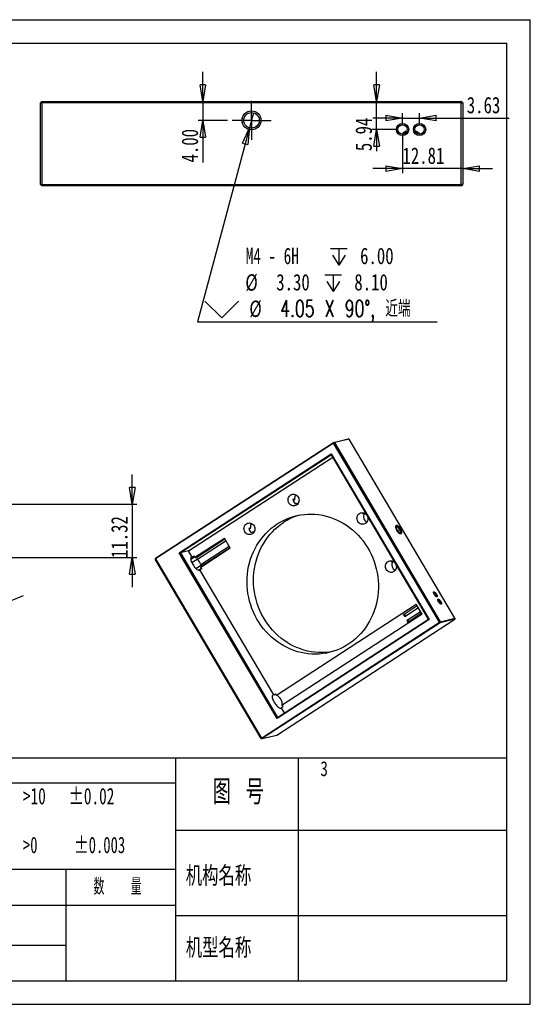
# Model space of a CAD drawing. Header units: millimetres. Extents: x 0 to 297, y 0 to 210.
# Tile 3 of 3: x 188 to 297, y 0 to 210. Entities that reach past the tile are written whole.
import ezdxf

# ---------------------------------------------------------------- set-up
doc = ezdxf.new("R2010")
doc.units = ezdxf.units.MM
doc.layers.add('图层0', color=7, linetype='Continuous', lineweight=25)
doc.styles.add('SLDTEXTSTYLE0', font='TXT', dxfattribs={"width": 0.666667, "bigfont": 'bigfont'})
doc.styles.add('SLDTEXTSTYLE1', font='TXT', dxfattribs={"width": 0.75, "bigfont": 'bigfont'})
doc.styles.add('SLDTEXTSTYLE10', font='TXT', dxfattribs={"width": 0.678571})
doc.styles.add('SLDTEXTSTYLE11', font='TXT', dxfattribs={"width": 0.696429, "bigfont": 'bigfont'})
doc.styles.add('SLDTEXTSTYLE3', font='TXT', dxfattribs={"width": 0.681818})
doc.styles.add('SLDTEXTSTYLE5', font='TXT', dxfattribs={"width": 0.653846})
doc.styles.add('SLDTEXTSTYLE6', font='TXT', dxfattribs={"width": 0.6, "bigfont": 'bigfont'})
doc.styles.add('SLDTEXTSTYLE9', font='TXT', dxfattribs={"width": 0.75})
doc.dimstyles.new('SLDDIMSTYLE2', dxfattribs={"dimtxt": 3.5, "dimasz": 3.556, "dimexe": 0, "dimexo": 0.0625, "dimgap": 0.875, "dimtad": 1, "dimrnd": 1e-09, "dimzin": 12, "dimdsep": 46, "dimtxsty": 'SLDTEXTSTYLE9', "dimblk1": 'CLOSED', "dimblk2": 'CLOSED', "dimsah": 1, "dimcen": 0.09, "dimadec": 0, "dimazin": 3, "dimtfac": 1, "dimtmove": 0, "dimatfit": 0, "dimldrblk": 'CLOSED', "dimfxl": 0, "dimfrac": 2, "dimtolj": 1, "dimtzin": 12, "dimarcsym": 0})
doc.dimstyles.new('SLDDIMSTYLE5', dxfattribs={"dimtxt": 3.5, "dimasz": 3.556, "dimexe": 0, "dimexo": 0.0625, "dimgap": 0.875, "dimtad": 1, "dimrnd": 1e-09, "dimzin": 4, "dimdsep": 46, "dimtxsty": 'SLDTEXTSTYLE9', "dimblk1": 'CLOSED', "dimblk2": 'CLOSED', "dimsah": 1, "dimcen": 0.09, "dimadec": 0, "dimazin": 1, "dimtfac": 1, "dimtmove": 0, "dimatfit": 0, "dimldrblk": 'CLOSED', "dimfxl": 0, "dimfrac": 2, "dimtolj": 1, "dimtzin": 12, "dimarcsym": 0})
doc.dimstyles.new('SLDDIMSTYLE6', dxfattribs={"dimtxt": 3.5, "dimasz": 3.556, "dimexe": 0, "dimexo": 0.0625, "dimgap": 0.875, "dimtad": 1, "dimrnd": 1e-09, "dimzin": 4, "dimdsep": 46, "dimtxsty": 'SLDTEXTSTYLE9', "dimblk1": 'NONE', "dimblk2": 'CLOSED', "dimsah": 1, "dimcen": 0, "dimadec": 0, "dimazin": 1, "dimtfac": 1, "dimtmove": 0, "dimatfit": 3, "dimldrblk": 'NONE', "dimfxl": 0, "dimfrac": 2, "dimtolj": 1, "dimtzin": 12, "dimarcsym": 0})
doc.dimstyles.new('SLDDIMSTYLE7', dxfattribs={"dimtxt": 3.5, "dimasz": 3.556, "dimexe": 0, "dimexo": 0.0625, "dimgap": 0.875, "dimtad": 0, "dimtih": 1, "dimtoh": 1, "dimdec": 6, "dimrnd": 1e-09, "dimzin": 12, "dimdsep": 46, "dimtxsty": 'SLDTEXTSTYLE9', "dimblk1": 'NONE', "dimblk2": 'CLOSED', "dimsah": 1, "dimcen": 0, "dimadec": 0, "dimazin": 3, "dimtfac": 1, "dimtmove": 0, "dimatfit": 3, "dimldrblk": 'NONE', "dimfxl": 0, "dimfrac": 2, "dimtolj": 1, "dimtzin": 12, "dimarcsym": 0})

# ---------------------------------------------------------------- blocks, each defined once
blk = doc.blocks.new('_Closed')
at = {"color": 0, "linetype": 'ByBlock', "lineweight": -2}
for p, q in [((-1, 0.166667), (0, 0)), ((-1, 0.166667), (-1, -0.166667)), ((0, 0), (-1, -0.166667)), ((0, 0), (-1, 0))]:
    blk.add_line(p, q, dxfattribs=at)
blk = doc.blocks.new('_D_4')
at = {"layer": '图层0'}
for p, q in [((212.18, 106.64), (212.18, 112.99)), ((171.13, 106.64), (213.18, 106.64)), ((212.18, 106.64), (212.18, 95.32)), ((175.13, 95.32), (213.18, 95.32)), ((212.18, 95.32), (212.18, 88.97))]:
    blk.add_line(p, q, dxfattribs=at)
at = {"layer": '图层0', "xscale": 3.556, "yscale": 3.556}
for p, rotation in [((212.18, 106.64, 9), 270.0000000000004), ((212.18, 95.32, 9), 90.0000000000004)]:
    blk.add_blockref('_Closed', p, dxfattribs=dict(at, rotation=rotation))
at = {"layer": '图层0', "insert": (207.67, 95.18), "char_height": 3.5, "attachment_point": 1, "rotation": 90, "style": 'SLDTEXTSTYLE9'}
blk.add_mtext('11.32', dxfattribs=at)
blk = doc.blocks.new('_D_20')
at = {"layer": '图层0'}
for p, q in [((227.21, 192.53), (227.21, 198.88)), ((227.21, 192.53), (227.21, 188.53)), ((232.44, 188.53), (226.21, 188.53)), ((227.21, 188.53), (227.21, 179.55))]:
    blk.add_line(p, q, dxfattribs=at)
at = {"layer": '图层0', "xscale": 3.556, "yscale": 3.556}
for p, rotation in [((227.21, 192.53, 3.66), 270.0000000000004), ((227.21, 188.53, 3.66), 90.0000000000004)]:
    blk.add_blockref('_Closed', p, dxfattribs=dict(at, rotation=rotation))
at = {"layer": '图层0', "insert": (222.69, 179.55), "char_height": 3.5, "attachment_point": 1, "rotation": 90, "style": 'SLDTEXTSTYLE9'}
blk.add_mtext('4.00', dxfattribs=at)
blk = doc.blocks.new('_D_21')
at = {"layer": '图层0'}
for p, q in [((264.24, 192.53), (264.24, 198.88)), ((264.24, 186.59), (264.24, 192.53)), ((268.78, 186.59), (263.24, 186.59)), ((264.24, 186.59), (264.24, 181.96))]:
    blk.add_line(p, q, dxfattribs=at)
at = {"layer": '图层0', "xscale": 3.556, "yscale": 3.556}
for p, rotation in [((264.24, 192.53, 3.66), 270.0000000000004), ((264.24, 186.59, 3.66), 90.0000000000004)]:
    blk.add_blockref('_Closed', p, dxfattribs=dict(at, rotation=rotation))
at = {"layer": '图层0', "insert": (259.73, 181.96), "char_height": 3.5, "attachment_point": 1, "rotation": 90, "style": 'SLDTEXTSTYLE9'}
blk.add_mtext('5.94', dxfattribs=at)
blk = doc.blocks.new('_D_22')
at = {"layer": '图层0'}
for p, q in [((269.78, 185.59), (269.78, 177.24)), ((269.78, 178.24), (263.43, 178.24)), ((282.59, 178.24), (269.78, 178.24)), ((282.59, 178.24), (288.94, 178.24))]:
    blk.add_line(p, q, dxfattribs=at)
at = {"layer": '图层0', "xscale": 3.556, "yscale": 3.556}
blk.add_blockref('_Closed', (269.78, 178.24, 3.66), dxfattribs=at)
at = {"layer": '图层0', "xscale": 3.556, "yscale": 3.556, "rotation": 180.0000000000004}
blk.add_blockref('_Closed', (282.59, 178.24, 3.66), dxfattribs=at)
at = {"layer": '图层0', "insert": (269.76, 182.75), "char_height": 3.5, "attachment_point": 1, "style": 'SLDTEXTSTYLE9'}
blk.add_mtext('12.81', dxfattribs=at)
blk = doc.blocks.new('_D_23')
at = {"layer": '图层0'}
for p, q in [((269.78, 189.03), (263.43, 189.03)), ((269.78, 187.59), (269.78, 190.03)), ((269.78, 189.03), (273.41, 189.03)), ((273.41, 187.59), (273.41, 190.03)), ((273.41, 189.03), (292.52, 189.03))]:
    blk.add_line(p, q, dxfattribs=at)
at = {"layer": '图层0', "xscale": 3.556, "yscale": 3.556}
blk.add_blockref('_Closed', (269.78, 189.03, 3.66), dxfattribs=at)
at = {"layer": '图层0', "xscale": 3.556, "yscale": 3.556, "rotation": 180.0000000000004}
blk.add_blockref('_Closed', (273.41, 189.03, 3.66), dxfattribs=at)
at = {"layer": '图层0', "insert": (283.47, 193.54), "char_height": 3.5, "attachment_point": 1, "style": 'SLDTEXTSTYLE9'}
blk.add_mtext('3.63', dxfattribs=at)
blk = doc.blocks.new('SW_SYMBOL_HOLE_DEPTH')
at = {"layer": '图层0', "color": 0}
for p, q in [((0, 875), (800, 875)), ((100, 555), (400, 75)), ((400, 875), (400, 75)), ((700, 555), (400, 75))]:
    blk.add_line(p, q, dxfattribs=at)
blk = doc.blocks.new('SW_SYMBOL_HOLE_SINK')
at = {"layer": '图层0', "color": 0}
for p, q in [((0, 875), (800, 75)), ((800, 75), (1600, 875))]:
    blk.add_line(p, q, dxfattribs=at)
blk = doc.blocks.new('_D_24')
at = {"layer": '图层0'}
for p, q in [((238.02, 190.13), (237.17, 186.94)), ((237.17, 186.94), (226.09, 145.59)), ((226.09, 145.59), (277.13, 145.59))]:
    blk.add_line(p, q, dxfattribs=at)
at = {"layer": '图层0', "xscale": 3.556, "yscale": 3.556, "rotation": 75.00000000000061}
blk.add_blockref('_Closed', (237.17, 186.94, 3.66), dxfattribs=at)
at = {"layer": '图层0', "xscale": 0.004470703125, "yscale": 0.004470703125, "zscale": 0.004470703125}
for name, p in [('SW_SYMBOL_HOLE_DEPTH', (254.42, 157.29)), ('SW_SYMBOL_HOLE_DEPTH', (253.19, 151.68)), ('SW_SYMBOL_HOLE_SINK', (227.67, 146.07))]:
    blk.add_blockref(name, p, dxfattribs=at)
at = {"layer": '图层0', "char_height": 3.5, "attachment_point": 1}
for s, insert, style in [('M4 - 6H', (236.36, 161.37), 'SLDTEXTSTYLE10'), ('6.00', (260.73, 161.37), 'SLDTEXTSTYLE9'), ('%%c', (236.27, 155.71), 'SLDTEXTSTYLE9'), ('3.30', (242.86, 155.76), 'SLDTEXTSTYLE9'), ('8.10', (259.5, 155.76), 'SLDTEXTSTYLE9'), ('%%c', (237.12, 150.1), 'SLDTEXTSTYLE9'), ('4.05 X 90°, 近端', (243.71, 150.15), 'SLDTEXTSTYLE11')]:
    blk.add_mtext(s, dxfattribs=dict(at, insert=insert, style=style))
blk = doc.blocks.new('_None')
blk = doc.blocks.new('SW_CENTERMARKSYMBOL_2')
at = {"layer": '图层0', "color": 0}
for p, q in [((0, 2.5), (0, 4.15)), ((0, 0), (0, 2.5)), ((-2.5, 0), (-4.15, 0)), ((0, 0), (-2.5, 0)), ((0, 0), (0, -2.5)), ((0, 0), (2.5, 0)), ((2.5, 0), (4.15, 0)), ((0, -2.5), (0, -4.15))]:
    blk.add_line(p, q, dxfattribs=at)
blk = doc.blocks.new('_D_32')
at = {"layer": '图层0'}
for q in [(188.97, 87.16), (160.08, 75.37)]:
    blk.add_line((166.19, 77.87), q, dxfattribs=at)
at = {"layer": '图层0', "xscale": 3.556, "yscale": 3.556, "rotation": 202.1951587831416}
blk.add_blockref('_Closed', (166.19, 77.87, -3.66), dxfattribs=at)
at = {"layer": '图层0', "char_height": 3.5, "attachment_point": 1, "rotation": 22.1952, "style": 'SLDTEXTSTYLE9'}
for s, insert in [('6.60', (178.87, 87.95)), ('%%c', (174, 85.9))]:
    blk.add_mtext(s, dxfattribs=dict(at, insert=insert))

msp = doc.modelspace()

# ---------------------------------------------------------------- linework, layer by layer
at = {"color": 7, "linetype": 'Continuous', "lineweight": 25}
for p, q in [((192.8938245, 192.5327456), (192.5938245, 192.2327456)), ((192.8938245, 192.2327456), (192.5938245, 192.2327456)), ((192.5938245, 174.8327456), (192.5938245, 192.2327456)), ((192.8938245, 192.2327456), (192.8938245, 192.5327456)), ((192.8938245, 192.5327456), (282.2938245, 192.5327456)), ((282.2938245, 192.2327456), (192.8938245, 192.2327456)), ((192.8938245, 192.2327456), (192.8938245, 174.8327456)), ((282.2938245, 192.2327456), (282.2938245, 192.5327456)), ((282.5938245, 192.2327456), (282.2938245, 192.5327456)), ((282.2938245, 174.8327456), (282.2938245, 192.2327456)), ((282.2938245, 192.2327456), (282.5938245, 192.2327456)), ((282.5938245, 192.2327456), (282.5938245, 174.8327456)), ((192.5938245, 174.8327456), (192.8938245, 174.8327456)), ((192.5938245, 174.8327456), (192.8938245, 174.5327456)), ((192.8938245, 174.8327456), (282.2938245, 174.8327456)), ((192.8938245, 174.5327456), (192.8938245, 174.8327456)), ((282.2938245, 174.5327456), (192.8938245, 174.5327456)), ((282.5938245, 174.8327456), (282.2938245, 174.8327456)), ((282.2938245, 174.5327456), (282.2938245, 174.8327456)), ((282.2938245, 174.5327456), (282.5938245, 174.8327456)), ((217.1122659, 95.1599299), (255.0500536, 119.8525255)), ((255.0718533, 119.7111102), (217.1340657, 95.0185146)), ((255.0500536, 119.8525255), (258.1799546, 120.6130279)), ((255.0500536, 119.8525255), (255.2434938, 119.8008146)), ((255.0500536, 119.8525255), (255.0718533, 119.7111102)), ((255.0718533, 119.7111102), (255.2434938, 119.8008146)), ((277.649392, 81.4767751), (255.0718533, 119.7111102)), ((258.3733948, 120.5613171), (255.2434938, 119.8008146)), ((255.2434938, 119.8008146), (277.8210325, 81.5664795)), ((258.3733948, 120.5613171), (258.1799546, 120.6130279)), ((280.9509334, 82.326982), (258.3733948, 120.5613171)), ((222.1965372, 96.3005544), (254.5968384, 117.3889621)), ((254.6088891, 117.1971788), (222.4439412, 96.2619557)), ((224.188771, 96.685914), (254.9124717, 116.6830715)), ((254.5968384, 117.3889621), (275.4570698, 82.0628315)), ((254.5968384, 117.3889621), (254.6088891, 117.1971788)), ((275.3175935, 82.1276545), (254.6088891, 117.1971788)), ((246.7904737, 107.7234728), (246.412727, 107.631688)), ((246.440497, 107.4956833), (246.7904737, 107.7234728)), ((246.9178173, 106.7763338), (247.295564, 106.8681186)), ((247.4822618, 106.7535447), (247.295564, 106.8681186)), ((261.6400944, 104.6839959), (261.2623477, 104.5922112)), ((261.6400944, 104.6839959), (261.5723996, 104.7986349)), ((237.3763426, 101.5960904), (236.9985959, 101.5043056)), ((237.0263659, 101.3683009), (237.3763426, 101.5960904)), ((225.5270615, 95.3391417), (231.8031489, 99.4240633)), ((225.7188326, 95.2445954), (231.8967209, 99.2656021)), ((232.1512087, 98.8346353), (226.1042119, 94.8988221)), ((233.0678936, 97.282259), (231.8031489, 99.4240633)), ((237.5036862, 100.6489514), (237.8814329, 100.7407362)), ((238.0681307, 100.6261623), (237.8814329, 100.7407362)), ((224.188771, 96.685914), (222.4439412, 96.2619557)), ((224.9527447, 95.3921492), (224.188771, 96.685914)), ((226.7693478, 93.7724359), (232.8163446, 97.7082491)), ((233.0678936, 97.282259), (226.7918062, 93.1973374)), ((233.0156906, 97.370663), (226.8378023, 93.3496563)), ((217.1122659, 95.1599299), (217.0703528, 94.9550345)), ((217.0703528, 94.9550345), (217.1340657, 95.0185146)), ((239.6478915, 56.7206994), (217.0703528, 94.9550345)), ((217.1122659, 95.1599299), (217.1340657, 95.0185146)), ((217.1340657, 95.0185146), (239.7116043, 56.7841795)), ((243.0567686, 60.9744238), (222.1965372, 96.3005544)), ((222.1965372, 96.3005544), (222.4439412, 96.2619557)), ((222.4439412, 96.2619557), (243.1526455, 61.1924313)), ((224.6252805, 94.9297674), (225.451318, 95.467411)), ((226.1839886, 95.0069812), (224.8768778, 94.156221)), ((224.9527447, 95.3921492), (225.3450001, 95.6474568)), ((225.5270615, 95.3391417), (225.3450001, 95.6474568)), ((267.7011786, 94.4197449), (267.6334838, 94.5343839)), ((225.7423947, 92.9453081), (226.940813, 93.7253235)), ((226.921143, 92.9783095), (226.3061968, 92.578059)), ((226.9738676, 92.8890222), (226.5816121, 92.6337146)), ((242.3152255, 65.9893468), (226.5816121, 92.6337146)), ((226.9738676, 92.8890222), (226.7918062, 93.1973374)), ((267.7011786, 94.4197449), (267.3234319, 94.3279601)), ((242.8895423, 65.9363392), (272.7009575, 85.3397168)), ((269.903421, 83.0904937), (272.8836907, 85.030264)), ((273.1708283, 84.5440057), (270.2933068, 82.6711112)), ((273.9657021, 83.1979125), (272.7009575, 85.3397168)), ((242.9712327, 57.429491), (280.9090204, 82.1220865)), ((275.4570698, 82.0628315), (243.0567686, 60.9744238)), ((243.1526455, 61.1924313), (275.3175935, 82.1276545)), ((273.9657021, 83.1979125), (244.154287, 63.7945349)), ((270.7280621, 81.9348673), (273.6055835, 83.8077617)), ((273.8494356, 83.3948061), (270.8691659, 81.4550358)), ((275.3175935, 82.1276545), (275.4570698, 82.0628315)), ((280.9090204, 82.1220865), (277.7791194, 81.3615841)), ((277.8210325, 81.5664795), (280.9509334, 82.326982)), ((280.9509334, 82.326982), (280.9090204, 82.1220865)), ((239.7116043, 56.7841795), (277.649392, 81.4767751)), ((277.7791194, 81.3615841), (239.8413317, 56.6689885)), ((277.649392, 81.4767751), (277.8210325, 81.5664795)), ((277.649392, 81.4767751), (277.7791194, 81.3615841)), ((277.7791194, 81.3615841), (277.8210325, 81.5664795)), ((242.3152255, 65.9893468), (242.7074809, 66.2446544)), ((242.8895423, 65.9363392), (242.7074809, 66.2446544)), ((244.3363484, 63.4862198), (243.9440929, 63.2309122)), ((244.5938928, 62.130497), (243.9440929, 63.2309122)), ((244.3363484, 63.4862198), (244.154287, 63.7945349)), ((243.1526455, 61.1924313), (243.0567686, 60.9744238)), ((239.6478915, 56.7206994), (239.7116043, 56.7841795)), ((239.6478915, 56.7206994), (239.8413317, 56.6689885)), ((239.7116043, 56.7841795), (239.8413317, 56.6689885)), ((239.8413317, 56.6689885), (242.9712327, 57.429491))]:
    msp.add_line(p, q, dxfattribs=at)
at = {"color": 7, "linetype": 'Continuous', "lineweight": 25, "flags": 128}
for points in [[(245.9253549, 108.6134275), (246.1287995, 108.7174034), (246.3486888, 108.776295), (246.5765724, 108.7878393), (246.8036931, 108.7515925), (247.0213227, 108.6689477), (247.2210977, 108.5430807), (247.395341, 108.3788287), (247.5373565, 108.1825037), (247.6416866, 107.9616504), (247.704322, 107.724756), (247.7228556, 107.4809243), (247.6965751, 107.2395255), (247.6264906, 107.0098366), (247.5152953, 106.8006843), (247.3672625, 106.6201062), (247.1880808, 106.4750419), (246.9846363, 106.371066), (246.764747, 106.3121744), (246.5368633, 106.3006301), (246.3097427, 106.3368769), (246.0921131, 106.4195217), (245.892338, 106.5453886), (245.7180947, 106.7096407), (245.5760792, 106.9059657), (245.4717491, 107.126819), (245.4091138, 107.3637134), (245.3905802, 107.6075451), (245.4168606, 107.8489438), (245.4869451, 108.0786328), (245.5981404, 108.2877851), (245.7461733, 108.4683632), (245.9253549, 108.6134275)], [(243.0492419, 102.4490771), (243.7149361, 102.854908), (244.4019907, 103.2198268), (245.1082821, 103.5427054), (245.8316273, 103.8225459), (246.5697903, 104.0584833), (247.3204896, 104.2497884), (248.0814048, 104.3958699), (248.8501839, 104.4962761), (249.6244508, 104.5506968), (250.4018121, 104.5589637), (251.1798651, 104.5210514), (251.9562049, 104.4370769), (252.7284319, 104.3072999), (253.4941592, 104.1321214), (254.2510199, 103.912083), (254.9966746, 103.6478648), (255.7288185, 103.3402834), (256.4451887, 102.9902896), (257.1435709, 102.5989651), (257.8218064, 102.1675196), (258.4777988, 101.6972866), (259.1095206, 101.1897196), (259.7150189, 100.6463874), (260.2924225, 100.0689695), (260.8399464, 99.4592506), (261.3558983, 98.8191153), (261.8386835, 98.1505422), (262.2868097, 97.4555979), (262.6988918, 96.7364304), (263.0736559, 95.9952626), (263.4099439, 95.2343854), (263.7067162, 94.4561506), (263.9630554, 93.6629637), (264.1781694, 92.8572765), (264.3513931, 92.0415792), (264.4821912, 91.2183931), (264.5701594, 90.3902626), (264.6150257, 89.5597475), (264.6166515, 88.7294148), (264.5750317, 87.901831), (264.4902951, 87.0795542), (264.3627034, 86.2651259), (264.1926511, 85.4610635), (263.9806639, 84.6698524), (263.7273969, 83.893938), (263.433633, 83.1357187), (263.1002802, 82.3975382), (262.7283689, 81.681678), (262.3190485, 80.9903509), (261.8735844, 80.3256938), (261.3933535, 79.689761), (260.87984, 79.0845182), (260.3346312, 78.5118361), (259.7594123, 77.9734849), (259.1559614, 77.4711286), (258.5261436, 77.0063199), (257.8719056, 76.5804956), (257.1952698, 76.1949718), (256.4983274, 75.8509402), (255.7832328, 75.5494641), (255.0521962, 75.2914754), (254.3074773, 75.0777716), (253.5513778, 74.9090131), (252.786235, 74.7857216), (252.0144137, 74.7082782), (251.2382997, 74.6769223), (250.4602919, 74.6917507), (249.682795, 74.7527177), (248.9082123, 74.8596347), (248.1389379, 75.0121714), (247.3773496, 75.2098563), (246.6258014, 75.4520782), (245.8866165, 75.7380885), (245.1620794, 76.0670033), (244.4544297, 76.4378057), (243.7658548, 76.8493497), (243.0984829, 77.3003632), (242.454377, 77.7894523), (241.8355277, 78.315105), (241.2438481, 78.8756967), (240.681167, 79.4694946), (240.1492235, 80.0946633), (239.6496619, 80.7492704), (239.1840262, 81.4312927), (238.7537558, 82.1386219), (238.3601806, 82.8690719), (238.0045171, 83.6203847), (237.6878646, 84.3902382), (237.4112019, 85.1762528), (237.1753842, 85.9759989), (236.9811403, 86.7870046), (236.8290706, 87.606763), (236.7196452, 88.4327405), (236.6532023, 89.2623839), (236.6299473, 90.0931288), (236.649952, 90.9224076), (236.7131546, 91.7476568), (236.8193598, 92.5663257), (236.9682393, 93.3758839), (237.1593329, 94.173829), (237.3920499, 94.9576947), (237.6656711, 95.7250581), (237.9793507, 96.4735472), (238.3321191, 97.2008486), (238.7228859, 97.9047143), (239.1504434, 98.5829685), (239.6134698, 99.2335149), (240.1105342, 99.8543426), (240.6401, 100.4435327), (241.2005303, 100.9992641), (241.7900931, 101.519819), (242.4069658, 102.0035885), (243.0492419, 102.4490771)], [(260.5945695, 104.6920208), (260.798014, 104.7959966), (261.0179033, 104.8548883), (261.2457869, 104.8664325), (261.4729076, 104.8301858), (261.6905372, 104.7475409), (261.8903122, 104.621674), (262.0645556, 104.457422), (262.206571, 104.2610969), (262.3109011, 104.0402436), (262.3735365, 103.8033492), (262.3920701, 103.5595175), (262.3657896, 103.3181188), (262.2957051, 103.0884299), (262.1845099, 102.8792776), (262.036477, 102.6986995), (261.8572953, 102.5536351), (261.6538508, 102.4496593), (261.4339615, 102.3907676), (261.2060778, 102.3792234), (260.9789572, 102.4154701), (260.7613276, 102.498115), (260.5615525, 102.6239819), (260.3873092, 102.7882339), (260.2452937, 102.9845589), (260.1409636, 103.2054123), (260.0783283, 103.4423067), (260.0597947, 103.6861384), (260.0860751, 103.9275371), (260.1561596, 104.157226), (260.2673549, 104.3663783), (260.4153878, 104.5469564), (260.5945695, 104.6920208)], [(236.5112239, 102.4860451), (236.7146684, 102.590021), (236.9345577, 102.6489126), (237.1624413, 102.6604569), (237.389562, 102.6242101), (237.6071916, 102.5415653), (237.8069666, 102.4156983), (237.98121, 102.2514463), (238.1232254, 102.0551213), (238.2275555, 101.834268), (238.2901909, 101.5973736), (238.3087245, 101.3535419), (238.282444, 101.1121432), (238.2123595, 100.8824542), (238.1011643, 100.6733019), (237.9531314, 100.4927238), (237.7739497, 100.3476595), (237.5705052, 100.2436836), (237.3506159, 100.184792), (237.1227322, 100.1732477), (236.8956116, 100.2094945), (236.677982, 100.2921393), (236.4782069, 100.4180063), (236.3039636, 100.5822583), (236.1619481, 100.7785833), (236.057618, 100.9994366), (235.9949827, 101.236331), (235.9764491, 101.4801627), (236.0027295, 101.7215615), (236.072814, 101.9512504), (236.1840093, 102.1604027), (236.3320422, 102.3409808), (236.5112239, 102.4860451)], [(254.8551443, 75.2302174), (254.1713061, 75.1222658), (253.3994849, 75.0448224), (252.6233708, 75.0134665), (251.845363, 75.0282949), (251.0678661, 75.0892619), (250.2932834, 75.1961789), (249.524009, 75.3487156), (248.7624207, 75.5464005), (248.0108726, 75.7886224), (247.2716876, 76.0746327), (246.5471505, 76.4035475), (245.8395009, 76.7743499), (245.1509259, 77.1858939), (244.4835541, 77.6369074), (243.8394481, 78.1259965), (243.2205989, 78.6516492), (242.6289193, 79.2122409), (242.0662381, 79.8060388), (241.5342946, 80.4312075), (241.034733, 81.0858146), (240.5690974, 81.7678369), (240.138827, 82.4751661), (239.7452518, 83.2056161), (239.3895882, 83.9569289), (239.0729358, 84.7267824), (238.7962731, 85.512797), (238.5604553, 86.3125431), (238.3662114, 87.1235487), (238.2141417, 87.9433072), (238.1047163, 88.7692847), (238.0382734, 89.5989281), (238.0150184, 90.429673), (238.0350231, 91.2589517), (238.0982257, 92.084201), (238.2044309, 92.9028699), (238.3533104, 93.7124281), (238.544404, 94.5103732), (238.7771211, 95.2942389), (239.0507423, 96.0616023), (239.3644218, 96.8100914), (239.7171902, 97.5373928), (240.1079571, 98.2412585), (240.5355145, 98.9195127), (240.998541, 99.5700591), (241.4956053, 100.1908868), (242.0251711, 100.7800769), (242.5856015, 101.3358083), (243.1751642, 101.8563632), (243.792037, 102.3401327), (244.434313, 102.7856213)], [(269.3608662, 101.3709402), (269.2424133, 101.5550453), (269.112467, 101.7264034), (268.9771034, 101.8770019), (268.8426519, 101.9997991), (268.7153993, 102.089053), (268.6012959, 102.1405903), (268.5056769, 102.1520012), (268.4330134, 102.122752), (268.3867031, 102.0542105), (268.3689114, 101.9495815), (268.3804702, 101.8137575), (268.420839, 101.6530893), (268.4881303, 101.4750896), (268.5791975, 101.2880816), (268.6897825, 101.1008095), (268.8147144, 100.9220299), (268.9481516, 100.7601024), (269.0838547, 100.6225985), (269.2154783, 100.5159477), (269.3368679, 100.445137), (269.4423474, 100.4134773), (269.5269848, 100.4224491), (269.5868225, 100.4716327), (269.6190625, 100.5587286), (269.6221973, 100.679664), (269.5960804, 100.8287843), (269.5419329, 100.9991167), (269.4622868, 101.1826967), (269.3608662, 101.3709402)], [(269.1463156, 101.2588097), (269.0379684, 101.4255914), (268.9186689, 101.5784891), (268.7953505, 101.7086171), (268.6751798, 101.8084128), (268.5651409, 101.8720764), (268.4716287, 101.895908), (268.4000779, 101.8785226), (268.3742271, 101.855016)], [(269.2681925, 100.4815246), (269.2989514, 100.4948637), (269.3443826, 100.5524557), (269.3610538, 100.6469073), (269.3479963, 100.7727292), (269.3059688, 100.9226093), (269.2374138, 101.0878369), (269.1463156, 101.2588097)], [(224.9527447, 95.3921492), (224.8346474, 95.3986324), (224.7397933, 95.3643041), (224.6709157, 95.2901534), (224.6299993, 95.1783171), (224.6182231, 95.0320179), (224.6359266, 94.8554713), (224.6825995, 94.6537648), (224.7568969, 94.4327106), (224.856678, 94.1986786), (224.9790674, 93.9584126), (225.1205384, 93.7188359), (225.2770145, 93.4868522), (225.4439866, 93.2691463), (225.6166434, 93.0719914), (225.7900096, 92.9010688), (225.9590896, 92.7613037), (226.1190111, 92.6567235), (226.2651661, 92.5903417), (226.3933428, 92.5640713), (226.4998478, 92.5786691), (226.5816121, 92.6337146)], [(266.6556537, 94.4277697), (266.8590982, 94.5317456), (267.0789875, 94.5906372), (267.3068711, 94.6021815), (267.5339918, 94.5659347), (267.7516214, 94.4832899), (267.9513964, 94.357423), (268.1256398, 94.1931709), (268.2676553, 93.9968459), (268.3719854, 93.7759926), (268.4346207, 93.5390982), (268.4531543, 93.2952665), (268.4268739, 93.0538678), (268.3567893, 92.8241788), (268.2455941, 92.6150265), (268.0975612, 92.4344484), (267.9183795, 92.2893841), (267.714935, 92.1854082), (267.4950457, 92.1265166), (267.267162, 92.1149723), (267.0400414, 92.1512191), (266.8224118, 92.2338639), (266.6226367, 92.3597309), (266.4483934, 92.5239829), (266.3063779, 92.7203079), (266.2020478, 92.9411612), (266.1394125, 93.1780556), (266.1208789, 93.4218873), (266.1471593, 93.6632861), (266.2172439, 93.892975), (266.3284391, 94.1021273), (266.476472, 94.2827054), (266.6556537, 94.4277697)], [(276.4473312, 87.9880794), (276.5225959, 87.9827917), (276.6166277, 87.9366618), (276.7224528, 87.8531107), (276.8322224, 87.7383351), (276.9377957, 87.6008474), (277.0313425, 87.4508444), (277.1059251, 87.2994511), (277.1560119, 87.1578958), (277.1778883, 87.0366768), (277.1699318, 86.9447845), (277.1327324, 86.8890342), (277.0690491, 86.8735604), (276.983605, 86.8995109), (276.8827371, 86.9649611), (276.7739263, 87.0650567), (276.6652425, 87.1923742), (276.5647465, 87.337471), (276.4798914, 87.4895859), (276.4169706, 87.6374373), (276.3806507, 87.7700597), (276.3736254, 87.8776171), (276.3964156, 87.9521325), (276.4473312, 87.9880794)], [(276.9256566, 86.9334905), (276.9537338, 86.9622679), (276.968007, 87.0351991), (276.9519311, 87.1394843), (276.9070795, 87.2649152), (276.8378426, 87.3992139), (276.750998, 87.5292342), (276.6550464, 87.6422489), (276.5593804, 87.7271953), (276.4733643, 87.7757582), (276.4054181, 87.783184), (276.3804574, 87.7711365)], [(277.3633339, 86.4368582), (277.4385987, 86.4315706), (277.5326305, 86.3854406), (277.6384555, 86.3018895), (277.7482252, 86.1871139), (277.8537984, 86.0496262), (277.9473453, 85.8996232), (278.0219279, 85.7482299), (278.0720147, 85.6066746), (278.0938911, 85.4854556), (278.0859345, 85.3935633), (278.0487352, 85.337813), (277.9850519, 85.3223392), (277.8996078, 85.3482897), (277.7987398, 85.4137399), (277.689929, 85.5138355), (277.5812453, 85.641153), (277.4807492, 85.7862498), (277.3958941, 85.9383647), (277.3329734, 86.0862161), (277.2966535, 86.2188385), (277.2896282, 86.3263959), (277.3124184, 86.4009113), (277.3633339, 86.4368582)], [(277.8416594, 85.3822693), (277.8697365, 85.4110467), (277.8840098, 85.4839779), (277.8679338, 85.5882631), (277.8230822, 85.713694), (277.7538454, 85.8479927), (277.6670007, 85.978013), (277.5710492, 86.0910277), (277.4753831, 86.1759741), (277.3893671, 86.224537), (277.3214209, 86.2319628), (277.2964602, 86.2199153)], [(242.3152255, 65.9893468), (242.1971282, 65.99583), (242.1022741, 65.9615016), (242.0333965, 65.887351), (241.9924801, 65.7755147), (241.9807039, 65.6292154), (241.9984074, 65.4526689), (242.0450803, 65.2509623), (242.1193777, 65.0299082), (242.2191588, 64.7958761), (242.3415482, 64.5556101), (242.4830192, 64.3160335), (242.6394953, 64.0840498), (242.8064674, 63.8663439), (242.9791242, 63.669189), (243.1524904, 63.4982664), (243.3215704, 63.3585012), (243.4814919, 63.253921), (243.6276469, 63.1875393), (243.7558236, 63.1612688), (243.8623286, 63.1758667), (243.9440929, 63.2309122)]]:
    msp.add_lwpolyline(points, dxfattribs=at)
at = {"color": 7, "linetype": 'Continuous', "lineweight": 18, "flags": 128}
msp.add_lwpolyline([(269.2092734, 101.2741072), (269.3751781, 100.9401233), (269.4610553, 100.6436774), (269.453831, 100.4299008), (269.354605, 100.3313389), (269.1784836, 100.3629969), (268.9522796, 100.5200552), (268.7104306, 100.7786031), (268.4897559, 101.099279), (268.3238512, 101.433263), (268.237974, 101.7297088), (268.2451983, 101.9434855), (268.3444243, 102.0420474), (268.5205457, 102.0103893), (268.7467497, 101.853331), (268.9885987, 101.5947831), (269.2092734, 101.2741072)], dxfattribs=at)
at = {"color": 7, "linetype": 'Continuous', "lineweight": 25}
for centre, radius in [((237.5938245, 188.5327456), 2.025), ((237.5938245, 188.5327456), 1.65), ((269.7802821, 186.5897483), 1.3), ((269.7802821, 186.5897483), 1), ((273.4073669, 186.5897483), 1.3), ((273.4073669, 186.5897483), 1)]:
    msp.add_circle(centre, radius, dxfattribs=at)
at = {"color": 7, "linetype": 'Continuous', "lineweight": 18}
msp.add_arc((237.5938245, 188.5327456), 2, 255, 195, dxfattribs=at)
at = {"color": 7, "linetype": 'Continuous', "lineweight": 25}
for centre, radius, start, end in [((271.5938245, 183.8327456), 2.6, 109.332925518, 137.340506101), ((271.5938245, 183.8327456), 2.6, 42.659493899, 70.667074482), ((247.7105993, 107.821281), 1.3116471, 188.310975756, 232.81308974), ((248.0427483, 107.926118), 1.2685649, 144.016343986, 189.192015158), ((251.5613522, 91.8512898), 13.0519842, 106.835736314, 123.096462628), ((262.2402696, 103.9701881), 1.158984, 131.951199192, 147.540938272), ((262.7469803, 103.9931205), 1.3048009, 148.029182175, 242.845301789), ((238.2964682, 101.6938987), 1.3116471, 188.310975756, 232.81308974), ((238.6286172, 101.7987356), 1.2685649, 144.016343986, 189.192015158), ((225.2872921, 94.6110496), 0.7665556, 55.739217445, 71.772666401), ((223.5945215, 92.6572632), 3.3649862, 19.354064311, 41.770001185), ((226.0207119, 95.0012432), 0.1633775, 339.525082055, 2.012701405), ((268.3013538, 93.705937), 1.158984, 131.951199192, 147.540938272), ((226.8163577, 93.6079486), 0.171073, 43.322927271, 105.949752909), ((226.5184875, 93.3629763), 0.3195925, 328.782941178, 357.611323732), ((268.8080645, 93.7288694), 1.3048009, 148.029182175, 242.845301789), ((268.1028574, 81.025647), 2.7396389, 36.913852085, 48.911298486), ((269.5089287, 82.6737702), 0.911111, 4.89020226, 41.520347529), ((269.0661059, 81.1854735), 1.8230988, 8.502896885, 24.271120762), ((270.6154168, 81.3862542), 0.6073515, 25.416310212, 74.045372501), ((241.9022139, 63.9089969), 2.2549799, 357.090437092, 64.033628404)]:
    msp.add_arc(centre, radius, start, end, dxfattribs=at)
at = {"layer": '图层0'}
for p, q in [((0, 210), (297, 210)), ((297, 0), (297, 210)), ((5, 204.9828915), (292, 204.9828915)), ((292, 4.9828915), (292, 204.9828915)), ((221.3534427, 52.5), (221.3534427, 4.9828915)), ((292, 52.5), (5, 52.5)), ((247.5, 52.5), (247.5, 4.9828915)), ((47.7573077, 47.2066813), (221.3534427, 47.2066813)), ((221.3534427, 37.1507103), (292, 37.1507103)), ((221.3534427, 28.7414458), (5, 28.7414458)), ((198, 28.7414458), (198, 4.9828915)), ((221.3534427, 21.0625238), (47.7573077, 21.0625238)), ((221.3534427, 18.9087584), (292, 18.9087584)), ((47.7573077, 12.6098759), (198, 12.6098759)), ((5, 4.9828915), (292, 4.9828915)), ((0, 0), (297, 0))]:
    msp.add_line(p, q, dxfattribs=at)

# ---------------------------------------------------------------- block references
msp.add_blockref('SW_CENTERMARKSYMBOL_2', (237.5938245, 188.5327456), dxfattribs=at)

# ---------------------------------------------------------------- texts
for s, insert, char_height, attachment_point, style in [('未注倒角处均已C0.3倒角之', (146.6863439, 51.1744732), 3.5, 1, 'SLDTEXTSTYLE1'), ('3', (252.2508939, 51.8463597), 3.175, 1, 'SLDTEXTSTYLE9'), ('图 号', (234.7617002, 47.9304153), 5.29166667, 2, 'SLDTEXTSTYLE0'), ('>10   ±0.02', (188.8751575, 46.1532431), 3.5, 1, 'SLDTEXTSTYLE3'), ('>0     ±0.003', (188.8751575, 35.7381223), 3.5, 1, 'SLDTEXTSTYLE5'), ('机构名称', (223.5659049, 29.4964489), 4.23333333, 1, 'SLDTEXTSTYLE1'), ('数   量', (203.928637, 26.8698822), 3.5, 1, 'SLDTEXTSTYLE6'), ('机型名称', (223.5659049, 14.1423895), 4.23333333, 1, 'SLDTEXTSTYLE1')]:
    msp.add_mtext(s, dxfattribs=dict(at, insert=insert, char_height=char_height, attachment_point=attachment_point, style=style))

# ---------------------------------------------------------------- dimensions: what is measured, and where the dimension line sits
for base, p1, p2, dimstyle, picture, middle in [((227.2060503, 188.5327456), (192.5938245, 192.5327456), (233.4438245, 188.5327456), 'SLDDIMSTYLE5', '_D_20', (227.2060503, 184.0768187)), ((264.2425251, 192.5327456), (269.7802821, 186.5897483), (282.5938245, 192.5327456), 'SLDDIMSTYLE2', '_D_21', (264.2425251, 186.4871351)), ((212.1830731, 95.3236216), (170.1329182, 106.6406627), (174.1329182, 95.3236216), 'SLDDIMSTYLE2', '_D_4', (212.1830731, 101.0024045))]:
    dim = msp.add_linear_dim(base=base, p1=p1, p2=p2, angle=90, dimstyle=dimstyle, dxfattribs=at)
    dim.commit()
    dim.dimension.update_dxf_attribs({"geometry": picture, "text_midpoint": middle, "dimtype": 160})
for base, p1, p2, picture, middle in [((273.4073669, 189.0321065), (269.7802821, 186.5897483), (273.4073669, 186.5897483), '_D_23', (287.9955913, 189.0321065)), ((269.7802821, 178.2352582), (282.5938245, 174.5327456), (269.7802821, 186.5897483), '_D_22', (275.5792158, 178.2352582))]:
    dim = msp.add_linear_dim(base=base, p1=p1, p2=p2, dimstyle='SLDDIMSTYLE2', dxfattribs=at)
    dim.commit()
    dim.dimension.update_dxf_attribs({"geometry": picture, "text_midpoint": middle, "dimtype": 160})
dim = msp.add_diameter_dim_2p(p1=(238.0208759, 190.1265232), p2=(237.166773, 186.938968), text=' M4 - 6H {\\fGDT;x} 6.00\\P%%c 3.30 {\\fGDT;x} 8.10\\P{\\fGDT;w}%%c 4.05 X 90°, 近端', dimstyle='SLDDIMSTYLE7', override={"dimpost": '<>'}, dxfattribs=at)
dim.commit()
dim.dimension.update_dxf_attribs({"geometry": '_D_24', "text_midpoint": (252.4025998, 154.0023262), "dimtype": 163})
dim = msp.add_diameter_dim_2p(p1=(160.0774399, 75.3749009), p2=(166.1883965, 77.8681338), dimstyle='SLDDIMSTYLE6', dxfattribs=at)
dim.commit()
dim.dimension.update_dxf_attribs({"geometry": '_D_32', "text_midpoint": (182.5031028, 84.52444), "dimtype": 163})

doc.saveas('drawing.dxf')
